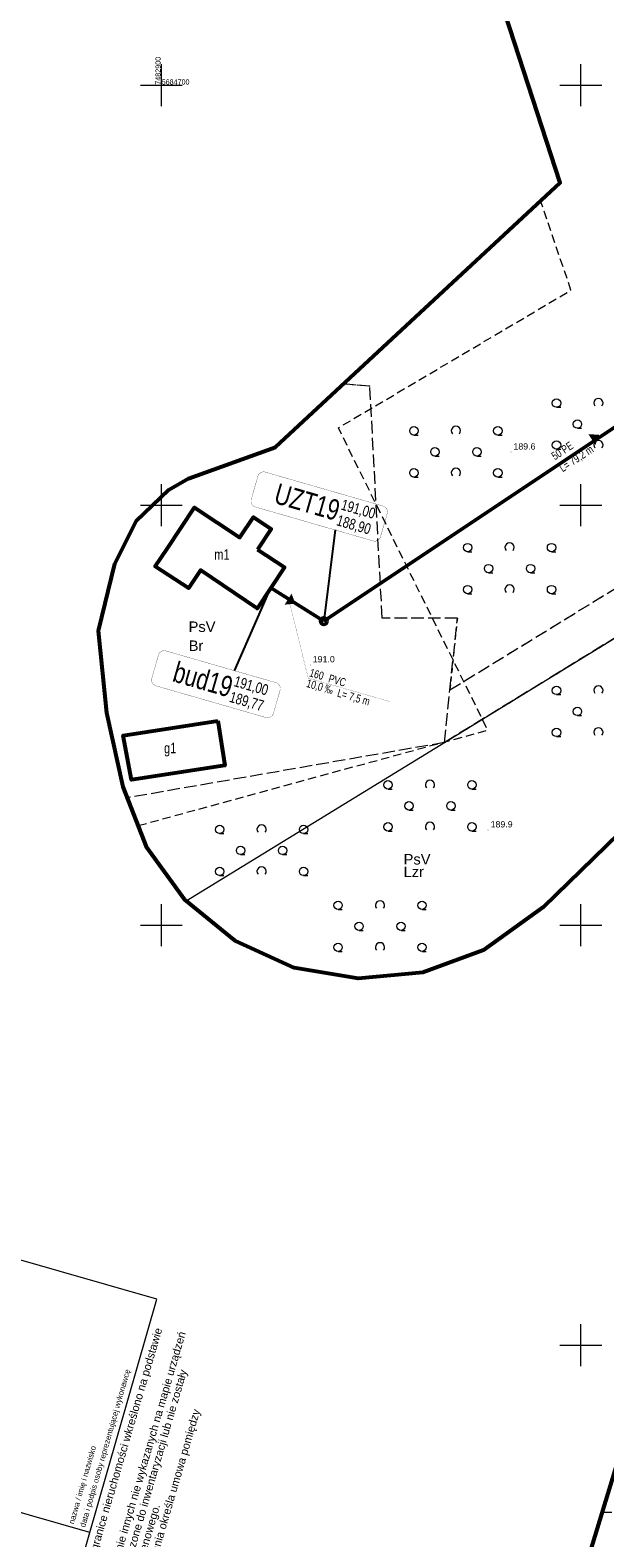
# Model space of a CAD drawing. Header units: metres. Extents: x 7482748 to 7484637, y 5684406 to 5687014.
# Tile 3 of 180: x 7482884 to 7482953, y 5684527 to 5684707. Entities that reach past the tile are written whole.
import ezdxf
from ezdxf.lldxf.tags import DXFTag

# ---------------------------------------------------------------- set-up
doc = ezdxf.new("R2010")
doc.units = ezdxf.units.M
doc.header["$MEASUREMENT"] = 0
for name, pattern in [('1', [1.5, 1, -0.5]), ('l217_500', [2, 1.5, -0.5]), ('l218_500', [1, 0.5, -0.5]), ('PTTL_500', [1.5, 1, -0.5])]:
    doc.linetypes.add(name, pattern=pattern)
for name, color, linetype, lineweight in [('.ks tłoczny', 104, 'Continuous', 50), ('_Dzialki', 7, 'Continuous', 0), ('_Kontury', 7, 'Continuous', 0), ('_Kontury_opis', 7, 'Continuous', 0), ('_Podzial_sekcyjny_krzyze', 7, '1', 13), ('_tabelka', 7, 'Continuous', 0), ('_Uzytki', 7, 'Continuous', 0), ('_Uzytki_opis', 7, 'Continuous', 0), ('_Zakres2', 7, 'Continuous', 0), ('EGB_Budynek', 7, 'Continuous', 0), ('EGB_Budynek_opis', 7, 'Continuous', 0), ('PTTL04_P', 7, 'Continuous', 13), ('RTPW01_P', 7, 'Continuous', 0)]:
    doc.layers.add(name, color=color, linetype=linetype, lineweight=lineweight)
doc.layers.add('.przyłącza', color=32, linetype='Continuous', lineweight=50, true_color=0xbd5e00)
doc.layers.add('IS_kanalizacja_sanitarna', color=7, linetype='SOLID', true_color=0x000000)
doc.layers.add('IS_Opisy_działek_Net', color=7, linetype='SOLID', true_color=0x000000)
doc.layers.add('IS_Węzeł_sieci_kanalizacyjnej_-_opisy', color=7, linetype='Continuous')
doc.layers.add('PTTL04_O', color=7, linetype='PTTL_500', lineweight=13, transparency=0.5)
doc.layers.add('RTPW01_G', color=7, linetype='Continuous', lineweight=13, transparency=0.25)
doc.styles.get("Standard").update_dxf_attribs({"font": 'simplex.shx', "width": 0.75})
doc.styles.add('STYL_ARIAL', font='simplex.shx', dxfattribs={"width": 0.75, "oblique": 0.1})
doc.styles.add('Style-Arial', font='arial.ttf')
tags = doc.linetypes.add('SOLID', pattern=[10, 10, 0]).pattern_tags.tags
tags[6:7] = [DXFTag(74, 4), DXFTag(75, 0), DXFTag(340, '0'), DXFTag(46, 0.0), DXFTag(50, 0.0), DXFTag(44, 0.0), DXFTag(45, 0.0)]
tags[4:5] = [DXFTag(74, 4), DXFTag(75, 0), DXFTag(340, '0'), DXFTag(46, 0.0), DXFTag(50, 0.0), DXFTag(44, 0.0), DXFTag(45, 0.0)]

# ---------------------------------------------------------------- blocks, each defined once
blk = doc.blocks.new('RTPW01')
at = {"layer": 'RTPW01_P', "linetype": 'Continuous', "lineweight": 0}
h = blk.add_hatch(color=256, dxfattribs=at)
edge = h.paths.add_edge_path()
edge.add_arc((0, 0), 0.045, 0, 360)
blk = doc.blocks.new('PTTL04_1')
at = {"layer": 'PTTL04_P', "linetype": 'Continuous', "lineweight": 13}
for p, q in [((-5, 2), (-4.5, 2)), ((5, 2), (5.5, 2)), ((-2.5, -0.5), (-2, -0.5)), ((2.5, -0.5), (3, -0.5)), ((-5, -3), (-4.5, -3)), ((5, -3), (5.5, -3))]:
    blk.add_line(p, q, dxfattribs=at)
for centre in [(-5, 2.5), (5, 2.5), (-2.5, 0), (2.5, 0), (-5, -2.5), (5, -2.5)]:
    blk.add_circle(centre, 0.5, dxfattribs=at)
for centre in [(0, 2.5), (0, -2.5)]:
    blk.add_arc(centre, 0.55, 320.48, 219.52, dxfattribs=at)

msp = doc.modelspace()

# ---------------------------------------------------------------- hatches: boundary and pattern name
at = {"layer": 'IS_kanalizacja_sanitarna', "linetype": 'Continuous', "ltscale": 0.01}
for points in [[(7482952.16892, 5684658.36536), (7482950.92134, 5684658.44312), (7482951.74494, 5684657.18946)], [(7482915.96794, 5684638.27444), (7482915.51826, 5684639.44075), (7482914.72237, 5684638.16931)]]:
    msp.add_hatch(color=256, dxfattribs=at).paths.add_polyline_path(points)

# ---------------------------------------------------------------- linework, layer by layer
at = {"layer": '.ks tłoczny', "linetype": 'Continuous'}
msp.add_lwpolyline([(7482919.36366, 5684636.19718), (7482984.86155, 5684679.81965)], dxfattribs=at)
msp.add_circle((7482919.36366, 5684636.19718), 0.4, dxfattribs=at)
at = {"layer": '.przyłącza', "linetype": 'Continuous'}
msp.add_lwpolyline([(7482913.04, 5684640.15), (7482919.36366, 5684636.19718)], dxfattribs=at)
at = {"layer": '_Dzialki', "color": 96, "linetype": 'Continuous', "true_color": 0x008000, "flags": 128}
msp.add_lwpolyline([(7482902.95, 5684602.88), (7482987.27, 5684654.54)], dxfattribs=at)
at = {"layer": '_Kontury', "color": 96, "linetype": 'l217_500', "true_color": 0x008000, "flags": 128}
for points in [[(7482924.85, 5684664.18), (7482921.73, 5684664.44)], [(7482926.33, 5684636.56), (7482924.85, 5684664.18)], [(7482934.39, 5684628), (7482986.69, 5684660.04)], [(7482966.36, 5684641.72), (7482945.35, 5684628.85)], [(7482935.29, 5684636.56), (7482926.33, 5684636.56)], [(7482934.39, 5684628), (7482935.29, 5684636.56)], [(7482945.35, 5684628.85), (7482933.74, 5684621.74)], [(7482933.74, 5684621.74), (7482934.39, 5684628)], [(7482933.74, 5684621.74), (7482895.97, 5684615.16)]]:
    msp.add_lwpolyline(points, dxfattribs=at)
at = {"layer": '_Podzial_sekcyjny_krzyze', "linetype": 'Continuous'}
for p, q in [((7482900, 5684697.5), (7482900, 5684702.5)), ((7482950, 5684697.5), (7482950, 5684702.5)), ((7482897.5, 5684700), (7482902.5, 5684700)), ((7482947.5, 5684700), (7482952.5, 5684700)), ((7482900, 5684647.5), (7482900, 5684652.5)), ((7482950, 5684647.5), (7482950, 5684652.5)), ((7482897.5, 5684650), (7482902.5, 5684650)), ((7482947.5, 5684650), (7482952.5, 5684650)), ((7482900, 5684597.5), (7482900, 5684602.5)), ((7482950, 5684597.5), (7482950, 5684602.5)), ((7482897.5, 5684600), (7482902.5, 5684600)), ((7482947.5, 5684600), (7482952.5, 5684600)), ((7482950, 5684547.5), (7482950, 5684552.5)), ((7482947.5, 5684550), (7482952.5, 5684550))]:
    msp.add_line(p, q, dxfattribs=at)
at = {"layer": '_tabelka', "color": 7, "linetype": 'Continuous', "lineweight": 0}
for p, q in [((7482899.45, 5684555.47), (7482881.87, 5684560.52)), ((7482885.77, 5684507.89), (7482899.45, 5684555.47))]:
    msp.add_line(p, q, dxfattribs=at)
at = {"layer": '_tabelka', "color": 7, "linetype": 'Continuous', "lineweight": 0, "flags": 128}
msp.add_lwpolyline([(7482891.46, 5684527.67), (7482862.66, 5684535.94)], dxfattribs=at)
at = {"layer": '_Uzytki', "color": 96, "linetype": 'l218_500', "true_color": 0x008000, "flags": 128}
for points in [[(7482921.73, 5684664.44), (7482924.85, 5684664.18)], [(7482934.39, 5684628), (7482986.69, 5684660.04)], [(7482945.35, 5684628.85), (7482966.36, 5684641.72)], [(7482935.29, 5684636.56), (7482934.39, 5684628)], [(7482933.74, 5684621.74), (7482945.35, 5684628.85)]]:
    msp.add_lwpolyline(points, dxfattribs=at)
at = {"layer": '_Zakres2', "color": 250, "linetype": 'Continuous', "lineweight": 53, "flags": 128}
msp.add_lwpolyline([(7482946.61, 5684510.61), (7482960.47, 5684555.94), (7482958.26, 5684563.34), (7482958.01, 5684571.07), (7482960.82, 5684599.91), (7482959.03, 5684615.27), (7482945.52, 5684602.12), (7482938.42, 5684597), (7482931.15, 5684594.35), (7482923.46, 5684593.64), (7482915.83, 5684594.93), (7482908.79, 5684598.12), (7482902.8, 5684603), (7482898.26, 5684609.25), (7482895.46, 5684616.46), (7482893.49, 5684625.26), (7482892.51, 5684635.03), (7482894.46, 5684643.03), (7482897, 5684648.11), (7482900.91, 5684651.82), (7482903.25, 5684653.19), (7482913.6, 5684656.9), (7482947.55, 5684688.39), (7482931.21, 5684738.55)], dxfattribs=at)
at = {"layer": 'EGB_Budynek', "color": 7, "linetype": 'Continuous', "lineweight": 53, "flags": 128}
for points in [[(7482911.48, 5684644.73), (7482914.67, 5684642.6), (7482911.41, 5684637.7), (7482904.68, 5684642.27), (7482903.25, 5684640.12), (7482899.28, 5684642.71), (7482900.69, 5684644.79), (7482903.97, 5684649.72), (7482909.35, 5684646.14), (7482910.99, 5684648.59), (7482913.11, 5684647.18), (7482911.48, 5684644.73)], [(7482906.75, 5684624.33), (7482907.57, 5684619.01), (7482896.45, 5684617.3), (7482895.43, 5684622.59), (7482906.75, 5684624.33)]]:
    msp.add_lwpolyline(points, dxfattribs=at)
at = {"layer": 'IS_kanalizacja_sanitarna', "linetype": 'Continuous', "ltscale": 0.01, "const_width": 0.02}
for points in [[(7482952.16892, 5684658.36536), (7482950.92134, 5684658.44312), (7482951.74494, 5684657.18946), (7482952.16892, 5684658.36536)], [(7482915.96794, 5684638.27444), (7482915.51826, 5684639.44075), (7482914.72237, 5684638.16931), (7482915.96794, 5684638.27444)]]:
    msp.add_lwpolyline(points, dxfattribs=at)
at = {"layer": 'IS_Opisy_działek_Net', "linetype": 'Continuous', "ltscale": 0.01, "const_width": 0.02}
msp.add_lwpolyline([(7482915.26621, 5684638.49012), (7482917.50886, 5684629.41646), (7482927.20501, 5684626.62488)], dxfattribs=at)
at = {"layer": 'IS_Węzeł_sieci_kanalizacyjnej_-_opisy', "color": 18, "linetype": 'SOLID', "ltscale": 0.01, "true_color": 0x000000, "const_width": 0.03}
for points in [[(7482911.2049, 5684649.78445), (7482925.23499, 5684645.7451, 0.414214), (7482926.12609, 5684646.23779), (7482926.92289, 5684649.00537, 0.414214), (7482926.4302, 5684649.89647), (7482912.4001, 5684653.93583, 0.414214), (7482911.50901, 5684653.44313), (7482910.7122, 5684650.67555, 0.414214), (7482911.2049, 5684649.78445)], [(7482899.35105, 5684628.49451), (7482912.46823, 5684624.71799, 0.414214), (7482913.35933, 5684625.21069), (7482914.15613, 5684627.97827, 0.414214), (7482913.66344, 5684628.86936), (7482900.54626, 5684632.64588, 0.414214), (7482899.65517, 5684632.15319), (7482898.85836, 5684629.38561, 0.414214), (7482899.35105, 5684628.49451)]]:
    msp.add_lwpolyline(points, format="xyb", dxfattribs=at)
at = {"layer": 'IS_Węzeł_sieci_kanalizacyjnej_-_opisy', "color": 18, "linetype": 'SOLID', "ltscale": 0.01, "true_color": 0x000000}
for points in [[(7482920.71205, 5684647.04728), (7482919.36366, 5684636.19718)], [(7482908.73563, 5684630.28811), (7482913.04, 5684640.15)]]:
    msp.add_lwpolyline(points, dxfattribs=at)
at = {"layer": 'PTTL04_O', "linetype": 'PTTL_500', "lineweight": 13, "flags": 128}
for points in [[(7482933.74, 5684730.8), (7482956.96, 5684744.9), (7482955.31, 5684727.83), (7482953.24, 5684724.86), (7482963.28, 5684711.58), (7482972.81, 5684692.91), (7482980.31, 5684649.57), (7482981.96, 5684624.28), (7482985.17, 5684598.78), (7482985.29, 5684567.42), (7482996.04, 5684546.89), (7482980.03, 5684529.61), (7482952.56, 5684530.08)], [(7482897.25, 5684611.85), (7482938.91, 5684623.22), (7482921.1, 5684659.21), (7482948.83, 5684675.6), (7482945.21, 5684686.22)]]:
    msp.add_lwpolyline(points, dxfattribs=at)

# ---------------------------------------------------------------- block references
at = {"layer": 'PTTL04_P', "linetype": 'Continuous', "lineweight": 13}
for p in [(7482952.1, 5684659.66), (7482935.11, 5684656.35), (7482941.51, 5684642.45), (7482952.1, 5684625.45), (7482932.02, 5684614.2), (7482911.95, 5684608.9), (7482926.07, 5684599.86)]:
    msp.add_blockref('PTTL04_1', p, dxfattribs=at)
at = {"layer": 'RTPW01_P', "linetype": 'Continuous', "lineweight": 0}
for p in [(7482941.67, 5684656.32), (7482917.75, 5684630.98), (7482938.95, 5684611.33)]:
    msp.add_blockref('RTPW01', p, dxfattribs=at)

# ---------------------------------------------------------------- texts
at = {"layer": '_Kontury_opis', "color": 96, "linetype": 'Continuous', "lineweight": 13, "true_color": 0x008000, "style": 'Style-Arial'}
for p in [(7482903.25, 5684634.9), (7482928.88, 5684607.22)]:
    msp.add_text('PsV', height=1.25, dxfattribs=at).set_placement(p)
at = {"layer": '_Podzial_sekcyjny_krzyze', "color": 7, "linetype": 'Continuous', "lineweight": 30, "style": 'Style-Arial'}
msp.add_text('7482900', height=0.61, rotation=90, dxfattribs=at).set_placement((7482899.91, 5684700.06))
msp.add_text('5684700', height=0.61, dxfattribs=at).set_placement((7482900.04, 5684700.08))
at = {"layer": '_tabelka', "color": 7, "linetype": 'Continuous', "lineweight": 0, "style": 'Style-Arial'}
for s, p in [('data i podpis osoby reprezentującej wykonawcę', (7482890.91, 5684528.25)), ('nazwa / imię i nazwisko', (7482889.57, 5684528.64))]:
    msp.add_text(s, height=0.66, rotation=73.97, dxfattribs=at).set_placement(p)
at = {"layer": '_tabelka', "color": 7, "linetype": 'Continuous', "lineweight": 0, "insert": (7482895.76, 5684505.72), "char_height": 0.94, "attachment_point": 7, "rotation": 73.7397953, "line_spacing_factor": 0.9, "style": 'Style-Arial'}
msp.add_mtext('Wykazane na niniejszej mapie granice nieruchomości wkreślono na podstawie \\Pewidencji gruntów.\\PNie wyklucza się istnienia w terenie innych nie wykazanych na mapie urządzeń\\Ppodziemnych, które nie były zgłoszone do inwentaryzacji lub nie zostały\\Podnalezione podczas wywiadu terenowego.\\PTreść, zakres oraz formę opracowania określa umowa pomiędzy\\Pzleceniodawcą a wykonawcą.', dxfattribs=at)
at = {"layer": '_Uzytki_opis', "color": 96, "linetype": 'Continuous', "lineweight": 13, "true_color": 0x008000, "style": 'Style-Arial'}
for s, p in [('Br', (7482903.26, 5684632.64)), ('Lzr', (7482928.88, 5684605.73))]:
    msp.add_text(s, height=1.25, dxfattribs=at).set_placement(p)
at = {"layer": 'EGB_Budynek_opis', "color": 7, "char_height": 1.25, "attachment_point": 7, "line_spacing_factor": 0.6, "style": 'STYL_ARIAL'}
for s, insert in [('\\fArial|b0|i0|c238238|p39;m1', (7482906.31, 5684643.5)), ('\\fArial|b0|i0|c238238|p39;g1', (7482900.32, 5684620.08))]:
    msp.add_mtext(s, dxfattribs=dict(at, insert=insert))
at = {"layer": 'IS_Opisy_działek_Net', "linetype": 'Continuous', "ltscale": 0.01, "char_height": 0.9648}
for s, insert, attachment_point, rotation in [('{\\fArial|b0|i0|c238|p34;50 PE}', (7482946.91358, 5684655.31273), 7, 33.3385491), ('\\fArial|b0|i0;L= 79,2 m', (7482947.30928, 5684654.71121), 1, 33.3385491), ('\\fArial|b0|i0;10,0 ‰', (7482917.47699, 5684629.30576), 1, 343.9385491), ('\\fArial|b0|i0;160', (7482917.56862, 5684629.62403), 7, 343.9385491), ('{\\fArial|b0|i0|c238|p34;PVC}', (7482919.83337, 5684628.9394), 7, 343.9385491), ('\\fArial|b0|i0;L= 7,5 m', (7482921.15882, 5684628.152), 1, 343.9385491)]:
    msp.add_mtext(s, dxfattribs=dict(at, insert=insert, attachment_point=attachment_point, rotation=rotation))
at = {"layer": 'IS_Węzeł_sieci_kanalizacyjnej_-_opisy', "color": 18, "linetype": 'SOLID', "ltscale": 0.01, "true_color": 0x000000, "rotation": 343.9385491}
for s, insert, char_height, attachment_point in [('\\fArial|b0|i0;UZT19', (7482920.81079, 5684648.08903), 2.448, 9), ('\\fArial|b0|i0;188,90', (7482921.14061, 5684648.87319), 1.2888, 1), ('\\fArial|b0|i0;191,00', (7482921.25416, 5684649.26757), 1.2888, 7), ('\\fArial|b0|i0;bud19', (7482908.04403, 5684627.06192), 2.448, 9), ('\\fArial|b0|i0;191,00', (7482908.4874, 5684628.24046), 1.2888, 7), ('\\fArial|b0|i0;189,77', (7482908.37385, 5684627.84608), 1.2888, 1)]:
    msp.add_mtext(s, dxfattribs=dict(at, insert=insert, char_height=char_height, attachment_point=attachment_point))
at = {"layer": 'RTPW01_G', "linetype": 'Continuous', "lineweight": 13, "style": 'Style-Arial'}
for s, p in [('189.6', (7482941.97, 5684656.62)), ('191.0', (7482918.05, 5684631.28)), ('189.9', (7482939.25, 5684611.63))]:
    msp.add_text(s, height=0.75, dxfattribs=at).set_placement(p)

doc.saveas('drawing.dxf')
